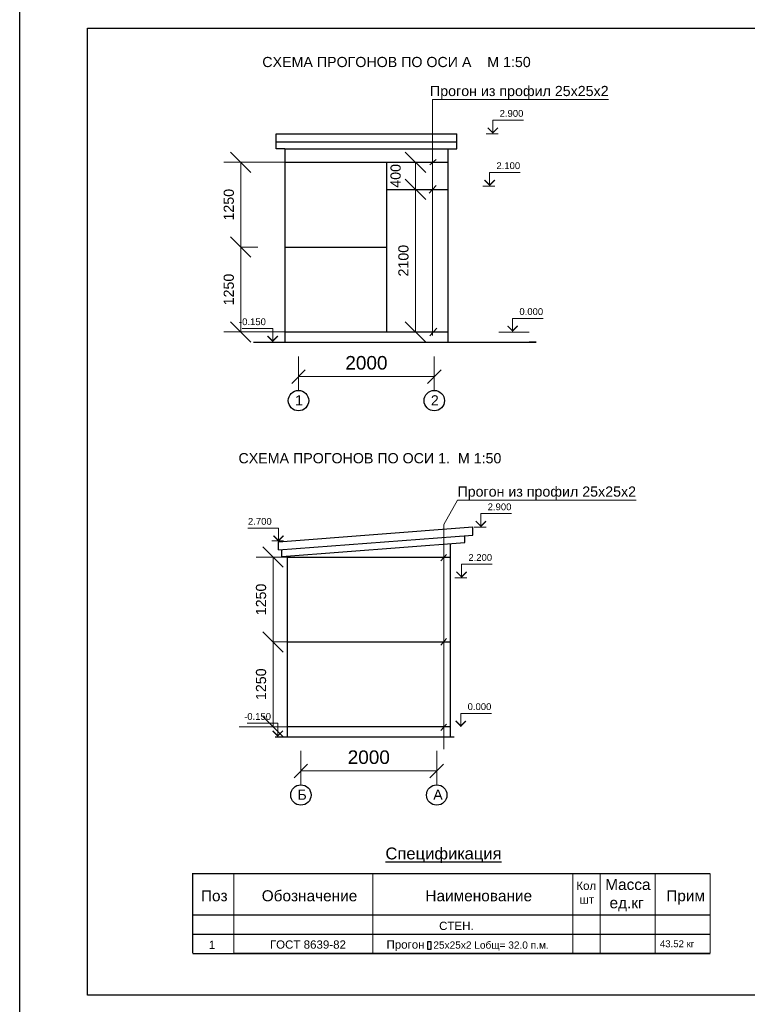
# Model space of a CAD drawing. Header units: millimetres. Extents: x 595270325 to 595481810, y -115960014 to -115841171.
# Tile 10 of 18: x 595270328 to 595281044, y -115900465 to -115885956. Entities that reach past the tile are written whole.
import ezdxf
from ezdxf.enums import TextEntityAlignment as Align

# ---------------------------------------------------------------- set-up
doc = ezdxf.new("R2010")
doc.units = ezdxf.units.MM
doc.layers.add('стена', color=7, linetype='Continuous')
doc.layers.add('стены', color=1, linetype='Continuous')
doc.styles.add('Arial 3.', font='arial.ttf')
doc.styles.get("Standard").update_dxf_attribs({"font": 'arial.ttf'})
doc.styles.add('Times New Roman', font='timesi.ttf', dxfattribs={"height": 300})
doc.dimstyles.new('Xikmatillo', dxfattribs={"dimtxt": 200, "dimasz": 200, "dimexe": 200, "dimexo": 0, "dimgap": 100, "dimtad": 1, "dimtxsty": 'Standard', "dimblk": 'OBLIQUE', "dimcen": 0, "dimclrd": 7, "dimclre": 7, "dimclrt": 7, "dimadec": 0, "dimazin": 0, "dimtfac": 1, "dimtmove": 1, "dimatfit": 3, "dimldrblk": 'OBLIQUE', "dimfxl": 200, "dimlwd": 13, "dimlwe": 13, "dimarcsym": 0})
doc.dimstyles.new('YOQUB', dxfattribs={"dimtxt": 150, "dimasz": 300, "dimexe": 250, "dimexo": 0, "dimgap": 100, "dimtad": 1, "dimdec": 0, "dimtxsty": 'Standard', "dimblk": 'OBLIQUE', "dimcen": 0, "dimclrd": 7, "dimclre": 7, "dimclrt": 7, "dimadec": 0, "dimazin": 0, "dimtfac": 1, "dimtdec": 0, "dimtmove": 1, "dimatfit": 3, "dimldrblk": 'OBLIQUE', "dimfxl": 100, "dimlwd": 13, "dimlwe": 13, "dimarcsym": 0})

# ---------------------------------------------------------------- blocks, each defined once
blk = doc.blocks.new('_Oblique')
at = {"color": 0, "linetype": 'ByBlock', "lineweight": -2}
blk.add_line((-0.5, -0.5), (0.5, 0.5), dxfattribs=at)
blk = doc.blocks.new('*D139')
at = {"color": 7, "lineweight": 13, "transparency": 16777216}
for p, q in [((595274434, -115891215), (595274434, -115891015)), ((595276434, -115891215), (595276434, -115891015)), ((595276434, -115891215), (595274434, -115891215))]:
    blk.add_line(p, q, dxfattribs=at)
at = {"layer": 'Defpoints', "color": 0, "transparency": 16777216}
for p in [(595274434, -115891215), (595274434, -115891215), (595276434, -115891215)]:
    blk.add_point(p, dxfattribs=at)
at = {"color": 7, "lineweight": 13, "transparency": 16777216, "xscale": 200, "yscale": 200, "zscale": 200, "rotation": 180}
blk.add_blockref('_Oblique', (595274434, -115891215), dxfattribs=at)
at = {"color": 7, "lineweight": 13, "transparency": 16777216, "xscale": 200, "yscale": 200, "zscale": 200}
blk.add_blockref('_Oblique', (595276434, -115891215), dxfattribs=at)
at = {"color": 7, "lineweight": 15, "transparency": 16777216, "insert": (595275434, -115891013), "char_height": 200, "attachment_point": 5, "style": 'Arial 3.'}
blk.add_mtext('2000', dxfattribs=at)
blk = doc.blocks.new('*D140')
at = {"color": 7, "lineweight": 13, "transparency": 16777216}
for p, q in [((595274469, -115897027), (595274469, -115896827)), ((595276469, -115897027), (595276469, -115896827)), ((595276469, -115897027), (595274469, -115897027))]:
    blk.add_line(p, q, dxfattribs=at)
at = {"layer": 'Defpoints', "color": 0, "transparency": 16777216}
for p in [(595274469, -115897027), (595274469, -115897027), (595276469, -115897027)]:
    blk.add_point(p, dxfattribs=at)
at = {"color": 7, "lineweight": 13, "transparency": 16777216, "xscale": 200, "yscale": 200, "zscale": 200, "rotation": 180}
blk.add_blockref('_Oblique', (595274469, -115897027), dxfattribs=at)
at = {"color": 7, "lineweight": 13, "transparency": 16777216, "xscale": 200, "yscale": 200, "zscale": 200}
blk.add_blockref('_Oblique', (595276469, -115897027), dxfattribs=at)
at = {"color": 7, "lineweight": 15, "transparency": 16777216, "insert": (595275469, -115896825), "char_height": 200, "attachment_point": 5, "style": 'Arial 3.'}
blk.add_mtext('2000', dxfattribs=at)
blk = doc.blocks.new('*D100')
at = {"color": 7, "lineweight": 13, "transparency": 16777216}
for p, q in [((595273584, -115889307), (595273834, -115889307)), ((595273584, -115890557), (595273584, -115889307)), ((595274360, -115890557), (595273334, -115890557))]:
    blk.add_line(p, q, dxfattribs=at)
at = {"layer": 'Defpoints', "color": 0, "transparency": 16777216}
for p in [(595273584, -115889307), (595273584, -115889307), (595274360, -115890557)]:
    blk.add_point(p, dxfattribs=at)
at = {"color": 7, "lineweight": 13, "transparency": 16777216, "xscale": 300, "yscale": 300, "zscale": 300}
for p, rotation in [((595273584, -115889307), 90), ((595273584, -115890557), 270)]:
    blk.add_blockref('_Oblique', p, dxfattribs=dict(at, rotation=rotation))
at = {"color": 7, "transparency": 16777216, "insert": (595273408, -115889932), "char_height": 150, "attachment_point": 5, "rotation": 90}
blk.add_mtext('1250', dxfattribs=at)
blk = doc.blocks.new('*D101')
at = {"color": 7, "lineweight": 13, "transparency": 16777216}
for p, q in [((595274234, -115888057), (595273334, -115888057)), ((595273584, -115889307), (595273584, -115888057)), ((595273584, -115889307), (595273834, -115889307))]:
    blk.add_line(p, q, dxfattribs=at)
at = {"layer": 'Defpoints', "color": 0, "transparency": 16777216}
for p in [(595273584, -115888057), (595274234, -115888057), (595273584, -115889307)]:
    blk.add_point(p, dxfattribs=at)
at = {"color": 7, "lineweight": 13, "transparency": 16777216, "xscale": 300, "yscale": 300, "zscale": 300}
for p, rotation in [((595273584, -115888057), 90), ((595273584, -115889307), 270)]:
    blk.add_blockref('_Oblique', p, dxfattribs=dict(at, rotation=rotation))
at = {"color": 7, "transparency": 16777216, "insert": (595273408, -115888682), "char_height": 150, "attachment_point": 5, "rotation": 90}
blk.add_mtext('1250', dxfattribs=at)
blk = doc.blocks.new('*D143')
at = {"color": 7, "lineweight": 13, "transparency": 16777216}
for p, q in [((595275434, -115888057), (595276407, -115888057)), ((595276157, -115888057), (595276157, -115888457)), ((595276184, -115888457), (595275907, -115888457))]:
    blk.add_line(p, q, dxfattribs=at)
at = {"layer": 'Defpoints', "color": 0, "transparency": 16777216}
for p in [(595275434, -115888057), (595276157, -115888457), (595276184, -115888457)]:
    blk.add_point(p, dxfattribs=at)
at = {"color": 7, "lineweight": 13, "transparency": 16777216, "xscale": 300, "yscale": 300, "zscale": 300}
for p, rotation in [((595276157, -115888057), 90), ((595276157, -115888457), 270)]:
    blk.add_blockref('_Oblique', p, dxfattribs=dict(at, rotation=rotation))
at = {"color": 7, "transparency": 16777216, "insert": (595275865, -115888257), "char_height": 150, "attachment_point": 5, "rotation": 90}
blk.add_mtext('400', dxfattribs=at)
blk = doc.blocks.new('*D144')
at = {"color": 7, "lineweight": 13, "transparency": 16777216}
for p, q in [((595276184, -115888457), (595275907, -115888457)), ((595276157, -115888457), (595276157, -115890557)), ((595275434, -115890557), (595276407, -115890557))]:
    blk.add_line(p, q, dxfattribs=at)
at = {"layer": 'Defpoints', "color": 0, "transparency": 16777216}
for p in [(595276184, -115888457), (595275434, -115890557), (595276157, -115890557)]:
    blk.add_point(p, dxfattribs=at)
at = {"color": 7, "lineweight": 13, "transparency": 16777216, "xscale": 300, "yscale": 300, "zscale": 300}
for p, rotation in [((595276157, -115888457), 90), ((595276157, -115890557), 270)]:
    blk.add_blockref('_Oblique', p, dxfattribs=dict(at, rotation=rotation))
at = {"color": 7, "transparency": 16777216, "insert": (595275980, -115889507), "char_height": 150, "attachment_point": 5, "rotation": 90}
blk.add_mtext('2100', dxfattribs=at)
blk = doc.blocks.new('*D102')
at = {"color": 7, "lineweight": 13, "transparency": 16777216}
for p, q in [((595274060, -115895124), (595274310, -115895124)), ((595274060, -115896374), (595274060, -115895124)), ((595273559, -115896374), (595274310, -115896374))]:
    blk.add_line(p, q, dxfattribs=at)
at = {"layer": 'Defpoints', "color": 0, "transparency": 16777216}
for p in [(595274060, -115895124), (595274060, -115895124), (595273559, -115896374)]:
    blk.add_point(p, dxfattribs=at)
at = {"color": 7, "lineweight": 13, "transparency": 16777216, "xscale": 300, "yscale": 300, "zscale": 300}
for p, rotation in [((595274060, -115895124), 90), ((595274060, -115896374), 270)]:
    blk.add_blockref('_Oblique', p, dxfattribs=dict(at, rotation=rotation))
at = {"color": 7, "transparency": 16777216, "insert": (595273883, -115895749), "char_height": 150, "attachment_point": 5, "rotation": 90}
blk.add_mtext('1250', dxfattribs=at)
blk = doc.blocks.new('*D103')
at = {"color": 7, "lineweight": 13, "transparency": 16777216}
for p, q in [((595274710, -115893874), (595273810, -115893874)), ((595274060, -115895124), (595274060, -115893874)), ((595274060, -115895124), (595274310, -115895124))]:
    blk.add_line(p, q, dxfattribs=at)
at = {"layer": 'Defpoints', "color": 0, "transparency": 16777216}
for p in [(595274060, -115893874), (595274710, -115893874), (595274060, -115895124)]:
    blk.add_point(p, dxfattribs=at)
at = {"color": 7, "lineweight": 13, "transparency": 16777216, "xscale": 300, "yscale": 300, "zscale": 300}
for p, rotation in [((595274060, -115893874), 90), ((595274060, -115895124), 270)]:
    blk.add_blockref('_Oblique', p, dxfattribs=dict(at, rotation=rotation))
at = {"color": 7, "transparency": 16777216, "insert": (595273883, -115894499), "char_height": 150, "attachment_point": 5, "rotation": 90}
blk.add_mtext('1250', dxfattribs=at)
blk = doc.blocks.new('vcBlockPos')
at = {"color": 0, "linetype": 'ByBlock', "lineweight": -2, "style": 'Times New Roman'}
blk.add_attdef('ПОЗИЦИЯ', text='', height=300, dxfattribs=at).set_placement((0, 0), align=Align.BOTTOM_CENTER)
at = {"color": 0, "linetype": 'ByBlock', "lineweight": -2, "style": 'Times New Roman', "flags": 1}
blk.add_attdef('КОЛИЧЕСТВО', text='', height=300, dxfattribs=at).set_placement((0, 0), align=Align.RIGHT)
at = {"color": 0, "linetype": 'ByBlock', "lineweight": -2, "style": 'Times New Roman'}
blk.add_attdef('НТЕКСТ', text='', height=300, dxfattribs=at).set_placement((0, 0), align=Align.TOP_CENTER)

msp = doc.modelspace()

# ---------------------------------------------------------------- linework, layer by layer
at = {"lineweight": 15}
for p, q in [((595276407.166, -115890609.563), (595276407.166, -115887131.165)), ((595276407.166, -115887131.165), (595279001.258, -115887131.165)), ((595277372.602, -115887636.925), (595277198.002, -115887636.925)), ((595276463.496, -115888017.786), (595276370.036, -115888096.064)), ((595276461.539, -115888401.334), (595276358.782, -115888512.516)), ((595277325.032, -115888406.925), (595277150.432, -115888406.925)), ((595277248.938, -115888406.925), (595277325.032, -115888406.925)), ((595277587.39, -115890556.925), (595277587.39, -115890356.925)), ((595277587.39, -115890356.925), (595278036.981, -115890356.925)), ((595276469.857, -115890501.334), (595276367.1, -115890612.516)), ((595277382.063, -115890562.253), (595277831.653, -115890562.253)), ((595276572.261, -115896707.47), (595276572.261, -115893393.606)), ((595277196.348, -115893434.401), (595277021.748, -115893434.401)), ((595274215.575, -115893634.508), (595274040.975, -115893634.508)), ((595276614.342, -115893836.843), (595276529.445, -115893931.429)), ((595276911.807, -115894181.009), (595276737.207, -115894181.009)), ((595276614.709, -115895076.707), (595276529.812, -115895171.293)), ((595276614.342, -115896336.843), (595276529.445, -115896431.429))]:
    msp.add_line(p, q, dxfattribs=at)
at = {"lineweight": 30}
for p, q in [((595274104.149, -115887856.925), (595274104.149, -115887636.925)), ((595274104.149, -115887636.925), (595276764.149, -115887636.925)), ((595276764.149, -115887856.925), (595276764.149, -115887636.925)), ((595274104.149, -115887756.925), (595276764.149, -115887756.925)), ((595274234.149, -115887856.925), (595274104.149, -115887856.925)), ((595274234.149, -115887856.925), (595276634.149, -115887856.925)), ((595276634.149, -115887856.925), (595276764.149, -115887856.925)), ((595273769.792, -115890706.925), (595276634.149, -115890706.925)), ((595276432.542, -115890706.925), (595277932.542, -115890706.925)), ((595277932.542, -115890706.925), (595277832.542, -115890706.925)), ((595274139.481, -115893648.648), (595276999.481, -115893430.949)), ((595276999.481, -115893550.944), (595276999.481, -115893430.949)), ((595274139.481, -115893768.704), (595276999.481, -115893550.944)), ((595276885.194, -115893661.063), (595276885.194, -115893561.061)), ((595274139.481, -115893768.704), (595274139.481, -115893648.648)), ((595274189.286, -115893644.241), (595274189.286, -115893644.24)), ((595274189.286, -115893864.241), (595276885.194, -115893661.063)), ((595274189.286, -115893864.241), (595274189.286, -115893764.295)), ((595274092.199, -115896523.899), (595276727.782, -115896523.899))]:
    msp.add_line(p, q, dxfattribs=at)
at = {"color": 0, "lineweight": 30}
for p, q in [((595274234.149, -115887856.925), (595274234.149, -115890706.925)), ((595276634.149, -115887856.925), (595276634.149, -115890706.925)), ((595276669.386, -115893680.161), (595276669.386, -115896524.806)), ((595274269.481, -115893857.144), (595274269.481, -115896523.899))]:
    msp.add_line(p, q, dxfattribs=at)
at = {"color": 5, "lineweight": 30}
for p, q in [((595274234.149, -115888056.925), (595276634.149, -115888056.925)), ((595275734.149, -115890556.925), (595275734.149, -115888056.925)), ((595275734.149, -115888456.925), (595276634.149, -115888456.925)), ((595274234.149, -115889306.925), (595275734.149, -115889306.925)), ((595274234.149, -115890556.925), (595276634.149, -115890556.925)), ((595274269.481, -115893873.899), (595276669.386, -115893873.899)), ((595274269.481, -115895124), (595276669.386, -115895124)), ((595274269.481, -115896373.899), (595276669.386, -115896373.899))]:
    msp.add_line(p, q, dxfattribs=at)
at = {"color": 0, "lineweight": 15}
for p, q in [((595274434.149, -115890919.299), (595274434.149, -115891419.299)), ((595276434.149, -115890919.299), (595276434.149, -115891419.299)), ((595274469.481, -115896731.022), (595274469.481, -115897231.022)), ((595276469.481, -115896731.022), (595276469.481, -115897231.022))]:
    msp.add_line(p, q, dxfattribs=at)
at = {"color": 0}
for p, q in [((595272875.539, -115899147.329), (595280498.039, -115899147.329)), ((595272875.539, -115899430.829), (595280498.039, -115899430.829)), ((595272875.539, -115899714.329), (595280498.039, -115899714.329)), ((595272875.539, -115899714.329), (595280498.039, -115899714.329))]:
    msp.add_line(p, q, dxfattribs=at)
at = {"lineweight": 15, "const_width": 20}
for points in [[(595277221.508, -115887547.785), (595277296.508, -115887622.785), (595277371.508, -115887547.785)], [(595277173.938, -115888317.785), (595277248.938, -115888392.785), (595277323.938, -115888317.785)], [(595277512.39, -115890467.785), (595277587.39, -115890542.785), (595277662.39, -115890467.785)], [(595274128.806, -115890617.785), (595274053.806, -115890692.785), (595273978.806, -115890617.785)], [(595277045.254, -115893345.261), (595277120.254, -115893420.261), (595277195.254, -115893345.261)], [(595274214.481, -115893559.508), (595274139.481, -115893634.508), (595274064.481, -115893559.508)], [(595276760.713, -115894091.869), (595276835.713, -115894166.869), (595276910.713, -115894091.869)], [(595276749.728, -115896289.34), (595276824.728, -115896364.34), (595276899.728, -115896289.34)], [(595274204.235, -115896434.759), (595274129.235, -115896509.759), (595274054.235, -115896434.759)]]:
    msp.add_lwpolyline(points, dxfattribs=at)
at = {"lineweight": 15}
for points in [[(595277296.508, -115887636.925), (595277296.508, -115887436.925), (595277746.099, -115887436.925)], [(595277248.938, -115888406.925), (595277248.938, -115888206.925), (595277698.529, -115888206.925)], [(595274053.806, -115890706.925), (595274053.806, -115890506.925), (595273604.215, -115890506.925)], [(595276572.261, -115893393.606), (595276774.519, -115893034.448), (595279405.248, -115893034.448)], [(595277120.254, -115893434.401), (595277120.254, -115893234.401), (595277569.845, -115893234.401)], [(595274139.481, -115893648.648), (595274139.481, -115893448.648), (595273689.89, -115893448.648)], [(595276835.713, -115894181.009), (595276835.713, -115893981.009), (595277285.304, -115893981.009)], [(595276824.728, -115896378.48), (595276824.728, -115896178.48), (595277274.319, -115896178.48)], [(595274129.235, -115896523.899), (595274129.235, -115896323.899), (595273679.644, -115896323.899)]]:
    msp.add_lwpolyline(points, dxfattribs=at)
at = {"color": 0, "const_width": 16.2}
for points in [[(595272875.539, -115899147.329), (595272875.539, -115898539.829), (595280498.039, -115898539.829)], [(595273483.039, -115899147.329), (595273483.039, -115898539.829)], [(595275529.478, -115898539.829), (595275529.478, -115899147.329)], [(595278473.039, -115898539.829), (595278473.039, -115899147.329)], [(595278878.039, -115898539.829), (595278878.039, -115899147.329)], [(595279688.039, -115898539.829), (595279688.039, -115899147.329)], [(595280498.039, -115898539.829), (595280498.039, -115899147.329)], [(595280498.039, -115898539.829), (595280498.039, -115899714.329)], [(595273483.039, -115899147.329), (595272875.539, -115899147.329)], [(595272875.539, -115899714.329), (595272875.539, -115899147.329)], [(595273483.039, -115899714.329), (595273483.039, -115899147.329)], [(595273483.039, -115899147.329), (595280498.039, -115899147.329)], [(595273483.039, -115899714.329), (595273483.039, -115899147.329)], [(595273483.039, -115899147.329), (595280498.039, -115899147.329)], [(595273483.039, -115899714.329), (595273483.039, -115899147.329)], [(595273483.039, -115899147.329), (595280498.039, -115899147.329)], [(595273483.039, -115899147.329), (595280498.039, -115899147.329)], [(595275529.478, -115899147.329), (595275529.478, -115899714.329)], [(595278473.039, -115899147.329), (595278473.039, -115899714.329)], [(595278878.039, -115899147.329), (595278878.039, -115899714.329)], [(595279688.039, -115899147.329), (595279688.039, -115899714.329)], [(595273483.039, -115899714.329), (595280498.039, -115899714.329)], [(595273483.039, -115899714.329), (595280498.039, -115899714.329)], [(595273483.039, -115899714.329), (595280498.039, -115899714.329)], [(595273483.039, -115899714.329), (595280498.039, -115899714.329)]]:
    msp.add_lwpolyline(points, dxfattribs=at)
at = {"color": 0, "lineweight": 30, "ltscale": 100}
msp.add_lwpolyline([(595276389.351, -115899544.898), (595276332.619, -115899544.898), (595276332.619, -115899651.508), (595276389.351, -115899651.508)], close=True, dxfattribs=at)
at = {"color": 0, "lineweight": 25}
for centre in [(595274434.149, -115891569.299), (595276434.149, -115891569.299), (595274469.481, -115897381.022), (595276469.481, -115897381.022)]:
    msp.add_circle(centre, 150, dxfattribs=at)
at = {"layer": 'стена', "color": 7, "lineweight": 25, "ltscale": 10}
msp.add_line((595270328.213, -115900580.572), (595270328.213, -115885830.572), dxfattribs=at)
at = {"layer": 'стена', "color": 7, "lineweight": 30, "ltscale": 10}
for p, q in [((595271328.213, -115886080.572), (595291078.213, -115886080.572)), ((595271328.213, -115900330.572), (595271328.213, -115886080.572)), ((595291078.213, -115900330.572), (595271328.213, -115900330.572))]:
    msp.add_line(p, q, dxfattribs=at)

# ---------------------------------------------------------------- block references
at = {"lineweight": 15}
ref = msp.add_blockref('vcBlockPos', (595277685.893, -115887131.165), dxfattribs=dict(at, xscale=50, yscale=50, zscale=50))
ref.add_attrib('ПОЗИЦИЯ', 'Прогон из профил 25х25х2', dxfattribs={"color": 0, "linetype": 'ByBlock', "lineweight": -2, "height": 150}).set_placement((595277685.893, -115887081.165), align=Align.CENTER)
ref = msp.add_blockref('vcBlockPos', (595278089.883, -115893034.448), dxfattribs=dict(at, xscale=50, yscale=50, zscale=50))
ref.add_attrib('ПОЗИЦИЯ', 'Прогон из профил 25х25х2', dxfattribs={"color": 0, "linetype": 'ByBlock', "lineweight": -2, "height": 150}).set_placement((595278089.883, -115892984.448), align=Align.CENTER)

# ---------------------------------------------------------------- texts
at = {"lineweight": 15, "style": 'Arial 3.'}
for s, p in [('2.900', (595277396.508, -115887386.925)), ('2.100', (595277348.938, -115888156.925)), ('0.000', (595277687.39, -115890306.925)), ('2.900', (595277220.254, -115893184.401)), ('2.200', (595276935.713, -115893931.009)), ('0.000', (595276924.728, -115896128.48))]:
    msp.add_text(s, height=100, dxfattribs=at).set_placement(p)
for s, p in [('-0.150', (595273953.806, -115890456.925)), ('2.700', (595274039.481, -115893398.648)), ('-0.150', (595274029.235, -115896273.899))]:
    msp.add_text(s, height=100, dxfattribs=at).set_placement(p, align=Align.RIGHT)
at = {"color": 0, "lineweight": 25, "style": 'Arial 3.'}
for s, p in [('1', (595274382.841, -115891640.117)), ('2', (595276382.841, -115891640.117)), ('Б', (595274418.172, -115897451.84)), ('А', (595276418.172, -115897451.84))]:
    msp.add_text(s, height=150, dxfattribs=at).set_placement(p)
at = {"color": 0, "attachment_point": 1, "style": 'Arial 3.'}
for s, insert, char_height in [('{\\LСпецификация}', (595275714.042, -115898154.896), 175), ('{\\fArial|b0|i0|c204|p34;Кол\\P шт}', (595278525.967, -115898657.675), 121.5), ('{\\fArial|b0|i0|c204|p34;Масса\\P ед.кг}', (595278952.034, -115898618.671), 162), ('{\\fArial|b0|i0|c204|p34;Поз}', (595272997.507, -115898784.868), 162), ('{\\fArial|b0|i0|c204|p34;Обозначение}', (595273892.59, -115898784.868), 162), ('{\\fArial|b0|i0|c204|p34;Наименование}', (595276303.276, -115898784.868), 162), ('{\\fArial|b0|i0|c204|p34;Прим}', (595279850.419, -115898784.868), 162), ('СТЕН.    ', (595276504.938, -115899248.579), 121.5), ('1', (595273114.313, -115899527.013), 121.5), ('ГОСТ 8639-82{\\H0.875x; \\H0.80952x;\\P\\P}   ', (595274012.87, -115899523.979), 121.5), ('Прогон {\\H0.875x;  25х25х2 Lобщ= 32.0 п.м. \\H0.80952x;\\P\\P}   ', (595275730.073, -115899523.979), 121.5)]:
    msp.add_mtext(s, dxfattribs=dict(at, insert=insert, char_height=char_height))
at = {"color": 0, "insert": (595279756.631, -115899522.921), "char_height": 101.25, "width": 749.00248, "attachment_point": 1, "style": 'Arial 3.'}
msp.add_mtext('43.52 кг', dxfattribs=at)
at = {"layer": 'стены', "color": 0, "lineweight": 25, "char_height": 150, "width": 7285.72715, "attachment_point": 1, "style": 'Arial 3.'}
for s, insert in [('{\\fArial|b0|i0|c204|p34;СХЕМА ПРОГОНОВ ПО ОСИ А    М 1:50}', (595273901.019, -115886504.097)), ('{\\fArial|b0|i0|c204|p34;СХЕМА ПРОГОНОВ ПО ОСИ 1.  М 1:50}', (595273550.109, -115892342.731))]:
    msp.add_mtext(s, dxfattribs=dict(at, insert=insert))

# ---------------------------------------------------------------- dimensions: what is measured, and where the dimension line sits
for base, p1, p2, picture, middle in [((595273584.149, -115888056.925), (595273584.149, -115889306.925), (595274234.149, -115888056.925), '*D101', (595273407.563, -115888681.925)), ((595276156.764, -115890556.925), (595276184.149, -115888456.925), (595275434.149, -115890556.925), '*D144', (595275980.178, -115889506.925)), ((595273584.149, -115889306.925), (595274360, -115890556.925), (595273584.149, -115889306.925), '*D100', (595273407.563, -115889931.925)), ((595274060, -115893873.899), (595274060, -115895124), (595274710, -115893873.899), '*D103', (595273883.414, -115894498.95)), ((595274060, -115895124), (595273559.481, -115896373.899), (595274060, -115895124), '*D102', (595273883.414, -115895748.95))]:
    dim = msp.add_linear_dim(base=base, p1=p1, p2=p2, angle=90, dimstyle='YOQUB')
    dim.commit()
    dim.dimension.update_dxf_attribs({"geometry": picture, "text_midpoint": middle})
dim = msp.add_linear_dim(base=(595276156.764, -115888456.925), p1=(595275434.149, -115888056.925), p2=(595276184.149, -115888456.925), angle=90, dimstyle='YOQUB')
dim.commit()
dim.dimension.update_dxf_attribs({"geometry": '*D143', "text_midpoint": (595276041.707, -115888256.925), "dimtype": 160})
at = {"lineweight": 15}
for base, p1, p2, picture, middle in [((595274434.149, -115891215.225), (595276434.149, -115891215.225), (595274434.149, -115891215.225), '*D139', (595275434.149, -115891013.111)), ((595274469.481, -115897026.949), (595276469.481, -115897026.949), (595274469.481, -115897026.949), '*D140', (595275469.481, -115896824.834))]:
    dim = msp.add_linear_dim(base=base, p1=p1, p2=p2, dimstyle='Xikmatillo', override={"dimtxsty": 'Arial 3.'}, dxfattribs=at)
    dim.commit()
    dim.dimension.update_dxf_attribs({"geometry": picture, "text_midpoint": middle})

doc.saveas('drawing.dxf')
